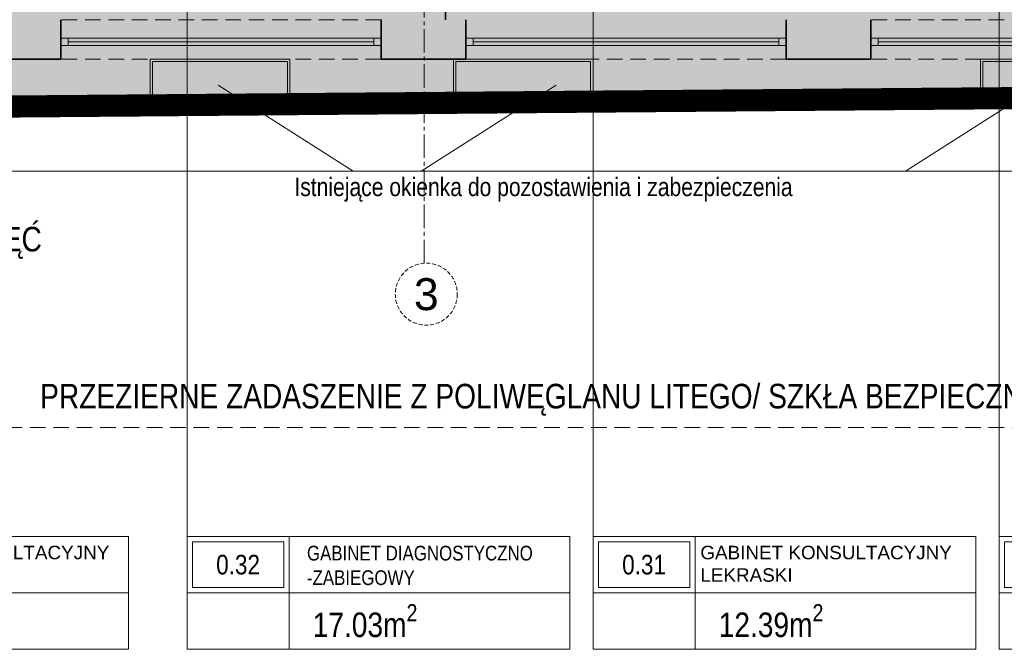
# Model space of a CAD drawing. Header units: millimetres. Extents: x -9409 to 0, y -5353 to 3057.
# Tile 27 of 256: x -7882 to -7079, y -3884 to -3371. Entities that reach past the tile are written whole.
import ezdxf
from ezdxf.enums import TextEntityAlignment as Align

# ---------------------------------------------------------------- set-up
doc = ezdxf.new("R2010")
doc.units = ezdxf.units.MM
for name, pattern in [('ACAD_ISO02W100', [15, 12, -3]), ('CACHE2', [4.7625, 3.175, -1.5875]), ('CENTER2', [28.575, 19.05, -3.175, 3.175, -3.175]), ('CONTINU', [0]), ('DASHED', [19.05, 12.7, -6.35]), ('DASHED2', [0.375, 0.25, -0.125])]:
    doc.linetypes.add(name, pattern=pattern)
doc.layers.add('72', color=1, linetype='Continuous')
for name, color, linetype, lineweight in [('A-AREA-____-IDEN', 81, 'Continuous', 5), ('A-AREA-IDEN', 7, 'Continuous', 9), ('SQ_HATCH', 140, 'Continuous', 13), ('SQ_ISTN.Ściany', 140, 'Continuous', 35), ('SQ_Opisy', 7, 'Continuous', 18), ('SQ_Osie', 220, 'CENTER2', 9), ('SQ_PROJ.Ściany', 7, 'Continuous', 35), ('SQ_TECHNOLOGIA', 251, 'Continuous', 9), ('SQ_ZAKRES_OPRACOWANIA', 7, 'ACAD_ISO02W100', 20)]:
    doc.layers.add(name, color=color, linetype=linetype, lineweight=lineweight)
doc.layers.add('SQ_STOLARKA ISTNIEJĄCA', color=7, linetype='Continuous', lineweight=9, true_color=0x575757)
doc.layers.add('SQ_Widok', color=7, linetype='DASHED', lineweight=15, true_color=0x474747)
doc.styles.add('Arial Narrow_2', font='ARIALN.TTF', dxfattribs={"height": 20})
doc.styles.get("Standard").update_dxf_attribs({"font": 'arial.ttf'})

# ---------------------------------------------------------------- blocks, each defined once
blk = doc.blocks.new('ET_pom_prokocim 1_200 - SZEROKA --4287470-__- 0_00 parter')
at = {"layer": 'A-AREA-____-IDEN'}
blk.add_line((2.943, 0.629), (2.943, -1.377), dxfattribs=at)
blk.add_wipeout([(-3.629, 2.634), (10, 2.634), (10, -1.377), (-3.629, -1.377)])
for p, q in [((-3.629, -1.377), (-3.629, 2.634)), ((-3.629, 2.634), (10, 2.634)), ((0, 0.629), (0, 2.634)), ((10, 2.634), (10, -1.377)), ((-3.629, 0.629), (0, 0.629)), ((0, 0.629), (0, -1.377)), ((10, 0.629), (0, 0.629)), ((10, -1.377), (-3.629, -1.377))]:
    blk.add_line(p, q, dxfattribs=at)
blk.add_lwpolyline([(-3.441, 0.817), (-0.188, 0.817), (-0.188, 2.446), (-3.441, 2.446)], close=True, dxfattribs=at)
blk = doc.blocks.new('osie bud A')
at = {"layer": 'SQ_Osie'}
blk.add_line((24134.3, 19372.6), (24134.3, 17597.31), dxfattribs=at)
at = {"layer": 'SQ_Osie', "linetype": 'ByBlock'}
blk.add_circle((24132.53, 19397.85), 25.25, dxfattribs=at)
at = {"layer": 'SQ_Osie'}
blk.add_text('3', height=26, rotation=180, dxfattribs=at).set_placement((24132.53, 19397.85), align=Align.MIDDLE_CENTER)
blk = doc.blocks.new('stan projektowany')
at = {"layer": 'SQ_HATCH'}
h = blk.add_hatch(dxfattribs=at)
h.set_pattern_fill('ANGLE')
h.set_pattern_definition([(0, (-10464.962, 6233.929), (0, 6.985), [5.08, -1.905]), (90, (-10464.962, 6233.929), (-6.985, 4e-16), [5.08, -1.905])])
h.paths.add_polyline_path([(-15233.14, 8198.65), (-15198.14, 8198.65), (-15176.65, 8198.65), (-15176.65, 8216.15), (-15144.65, 8216.15), (-15144.65, 8147.15), (-15144.65, 7886.15), (-15144.65, 7837.15), (-15144.65, 7734.77), (-15104.65, 7734.77), (-15104.65, 10535.59), (-15737.65, 10535.59), (-15737.65, 10615.59), (-15789.65, 10615.59), (-16075.65, 10615.59), (-16075.65, 9587.27), (-16120.11, 9587.27), (-16120.11, 9436.61), (-16071.65, 9436.61), (-16071.65, 9307.59), (-16259.65, 9307.59), (-16259.65, 8898.65), (-16704.65, 8898.65), (-16704.65, 7768.15), (-16704.65, 7751.82), (-16685.57, 7751.82), (-16685.57, 7130.61), (-16718.15, 7131.63), (-16718.15, 7178.15), (-16999.65, 7178.15), (-16999.65, 7808.15), (-19394.65, 7808.15), (-19394.65, 6211.23), (-19462.48, 6211.23), (-19462.48, 5925.46), (-18509.26, 5925.46), (-18509.26, 6211.23), (-17103.03, 6223.02), (-17103.03, 5881.49), (-15104.65, 5873.27), (-15104.65, 7734.77), (-15144.65, 7734.77), (-15144.65, 7707.15), (-15176.65, 7707.15), (-15176.65, 7706.65), (-15176.65, 7706.65), (-15259.89, 7706.65), (-15259.87, 7706.75), (-15259.87, 7707.15), (-15292.71, 7707.15), (-15292.71, 7696.65), (-15292.7, 7696.65), (-15292.71, 7706.65), (-15297.71, 7706.65), (-15297.7, 7699.45, 0.414214), (-15297.4, 7699.15), (-15296.5, 7699.15, -0.414214), (-15296.2, 7698.85), (-15296.2, 7696.95, 0.527766), (-15295.86, 7696.59, -0.450501), (-15295.27, 7696.07, -0.414104), (-15295.79, 7695.54), (-15295.07, 7695.5), (-15295.79, 7695.54, -0.414323), (-15296.32, 7696.07, -0.409171), (-15295.87, 7696.65, -0.450389), (-15296.2, 7696.95), (-15296.2, 7698.85, 0.414214), (-15296.5, 7699.15), (-15297.4, 7699.15, -0.414214), (-15297.7, 7699.45), (-15297.71, 7706.65), (-15292.71, 7706.65), (-15292.71, 7707.15), (-15259.87, 7707.15), (-15259.87, 7734.77), (-15473.3, 7734.77), (-15473.3, 7771.14, -0.414214), (-15477.3, 7775.14, -1), (-15469.3, 7775.14, -0.414214), (-15473.3, 7771.14), (-15473.3, 7749.3), (-15457.7, 7749.3), (-15457.7, 7760.15), (-15457.96, 7760.19), (-15457.96, 7773.87), (-15457.96, 7787.54), (-15457.7, 7799.3), (-15457.7, 7787.58), (-15431.62, 7791.36, -0.038172), (-15427.99, 7791.64, -0.032853), (-15424.84, 7791.44, -0.057631), (-15419.72, 7790.17, -0.057695), (-15415.53, 7788.02, -0.068919), (-15411.87, 7784.77, -0.070278), (-15409.44, 7780.92, -0.066142), (-15408.18, 7776.69, -0.045653), (-15407.94, 7773.2, -0.032968), (-15408.15, 7770.68, -0.068737), (-15409.44, 7766.28, -0.070278), (-15411.87, 7762.43, -0.068919), (-15415.53, 7759.18, -0.057695), (-15419.72, 7757.03, -0.057631), (-15424.84, 7755.76, -0.032853), (-15427.99, 7755.56, -0.033182), (-15431.15, 7755.77), (-15457.7, 7760.15), (-15457.7, 7749.3), (-15473.3, 7749.3), (-15473.3, 7734.77), (-15259.87, 7734.77), (-15259.87, 7837.15), (-15259.9, 7837.15), (-15259.87, 7837.13), (-15176.65, 7837.15), (-15176.65, 7734.77), (-15144.65, 7734.77), (-15144.65, 7837.15), (-15144.65, 7886.15), (-15176.65, 7886.15), (-15176.65, 8147.15), (-15176.65, 8163.65), (-15198.14, 8163.65), (-15233.14, 8163.65)])
at = {"layer": 'SQ_ISTN.Ściany'}
for p, q in [((-17999.65, 6303.65), (-17999.65, 6283.15)), ((-18313.11, 6251.23), (-18313.11, 6283.23)), ((-18052.11, 6251.23), (-18052.11, 6283.23)), ((-17983.11, 6251.23), (-17983.11, 6283.23)), ((-17722.11, 6251.23), (-17722.11, 6283.23)), ((-17653.11, 6251.23), (-17653.11, 6283.23)), ((-18313.11, 6251.23), (-18382.11, 6251.23)), ((-17983.11, 6251.23), (-18052.11, 6251.23)), ((-17653.11, 6251.23), (-17722.11, 6251.23))]:
    blk.add_line(p, q, dxfattribs=at)
at = {"layer": 'SQ_STOLARKA ISTNIEJĄCA', "lineweight": 13}
for p, q in [((-18307.11, 6268.23), (-18058.11, 6268.23)), ((-17977.11, 6268.23), (-17728.11, 6268.23)), ((-17647.11, 6268.23), (-17398.11, 6268.23)), ((-18307.11, 6265.23), (-18058.11, 6265.23)), ((-18307.11, 6262.23), (-18058.11, 6262.23)), ((-17977.11, 6265.23), (-17728.11, 6265.23)), ((-17977.11, 6262.23), (-17728.11, 6262.23)), ((-17647.11, 6265.23), (-17398.11, 6265.23)), ((-17647.11, 6262.23), (-17398.11, 6262.23))]:
    blk.add_line(p, q, dxfattribs=at)
for points in [[(-18307.11, 6262.23), (-18307.11, 6268.23), (-18313.11, 6268.23), (-18313.11, 6262.23)], [(-18052.11, 6262.23), (-18052.11, 6268.23), (-18058.11, 6268.23), (-18058.11, 6262.23)], [(-17977.11, 6262.23), (-17977.11, 6268.23), (-17983.11, 6268.23), (-17983.11, 6262.23)], [(-17722.11, 6262.23), (-17722.11, 6268.23), (-17728.11, 6268.23), (-17728.11, 6262.23)], [(-17647.11, 6262.23), (-17647.11, 6268.23), (-17653.11, 6268.23), (-17653.11, 6262.23)], [(-18240.44, 6251.23), (-18126.59, 6251.23), (-18126.59, 6216.4), (-18240.44, 6216.4)], [(-17993.33, 6251.23), (-17879.47, 6251.23), (-17879.47, 6216.4), (-17993.33, 6216.4)], [(-17563.95, 6251.23), (-17450.09, 6251.23), (-17450.09, 6216.4), (-17563.95, 6216.4)], [(-18238.44, 6249.23), (-18128.59, 6249.23), (-18128.59, 6218.4), (-18238.44, 6218.4)], [(-17991.33, 6249.23), (-17881.47, 6249.23), (-17881.47, 6218.4), (-17991.33, 6218.4)], [(-17561.95, 6249.23), (-17452.09, 6249.23), (-17452.09, 6218.4), (-17561.95, 6218.4)]]:
    blk.add_lwpolyline(points, close=True, dxfattribs=at)
at = {"layer": 'SQ_Widok', "linetype": 'DASHED'}
blk.add_line((-18643.12, 5951.23), (-17032.52, 5951.21), dxfattribs=at)
at = {"layer": 'SQ_Widok'}
for points in [[(-18052.11, 6283.23), (-18313.11, 6283.23)], [(-17392.11, 6283.23), (-17653.11, 6283.23)], [(-18052.11, 6251.23), (-18313.11, 6251.23)], [(-17722.11, 6251.23), (-17983.11, 6251.23)], [(-17392.11, 6251.23), (-17653.11, 6251.23)]]:
    blk.add_lwpolyline(points, dxfattribs=at)
at = {"layer": 'SQ_Widok', "color": 250, "linetype": 'CONTINU', "true_color": 0x383838}
for points in [[(-18534.96, 6230), (-18424.96, 6160), (-17274.96, 6160)], [(-18184.96, 6230), (-18074.96, 6160)], [(-17909.47, 6230), (-18019.47, 6160)], [(-17514.96, 6230), (-17624.96, 6160)]]:
    blk.add_lwpolyline(points, dxfattribs=at)
at = {"layer": 'SQ_ZAKRES_OPRACOWANIA', "color": 251, "linetype": 'DASHED2', "ltscale": 100, "true_color": 0x636466, "const_width": 18}
blk.add_lwpolyline([(-15104.65, 10541.71), (-15104.65, 7946.16), (-14458.39, 7942.46), (-14458.39, 5881.49), (-17103.03, 5881.49), (-17103.03, 6223.02), (-18509.26, 6211.23), (-18509.26, 5925.46), (-19462.48, 5925.46), (-19462.48, 6211.23), (-19394.65, 6211.23), (-19394.65, 7808.15), (-16999.65, 7808.15), (-16999.65, 7178.15), (-16704.65, 7178.15), (-16704.65, 7768.15), (-16704.65, 8898.65), (-16259.65, 8898.65), (-16259.65, 9307.59), (-16071.65, 9307.59), (-16071.65, 9436.61)], dxfattribs=at)
at = {"layer": 'SQ_Osie', "linetype": 'CACHE2', "ltscale": 5, "rotation": 180}
blk.add_blockref('osie bud A', (6117.15, 25457.6), dxfattribs=at)
at = {"layer": 'A-AREA-IDEN', "insert": (-17919.9, 6144.82), "char_height": 15, "width": 466.6589, "attachment_point": 5, "style": 'Arial Narrow_2'}
blk.add_mtext('Istniejące okienka do pozostawienia i zabezpieczenia', dxfattribs=at)
at = {"layer": 'SQ_Opisy', "char_height": 20, "attachment_point": 5, "style": 'Arial Narrow_2'}
for s, insert, width in [('WEJŚCIE\\PIZBA PRZYJĘĆ ', (-18409.48, 6118.18), 306.1304), ('PRZEZIERNE ZADASZENIE Z POLIWĘGLANU LITEGO/ SZKŁA BEZPIECZNEGO', (-17904.21, 5973.7), 1164.5764)]:
    blk.add_mtext(s, dxfattribs=dict(at, insert=insert, width=width))
blk = doc.blocks.new('WYPOSAŻENIE')
at = {"layer": '72', "color": 30, "linetype": 'ACAD_ISO02W100', "lineweight": 9, "true_color": 0xf26722}
blk.add_lwpolyline([(5004.84, -3453.8, -0.22188), (7230.1, -3359.04), (7223.31, -3350.18)], format="xyb", dxfattribs=at)

msp = doc.modelspace()

# ---------------------------------------------------------------- hatches: boundary and pattern name
at = {"layer": 'SQ_HATCH'}
h = msp.add_hatch(dxfattribs=at)
h.set_pattern_fill('ANGLE')
h.set_pattern_definition([(0, (0, -3420.361), (0, 6.985), [5.08, -1.905]), (90, (0, -3420.361), (-6.985, 4e-16), [5.08, -1.905])])
h.paths.add_polyline_path([(-4768.17, -1455.64), (-4733.17, -1455.64), (-4711.69, -1455.64), (-4711.69, -1438.14), (-4679.69, -1438.14), (-4679.69, -1507.14), (-4679.69, -1768.14), (-4679.69, -1817.14), (-4679.69, -1919.52), (-4639.69, -1919.52), (-4639.69, 881.3), (-5272.69, 881.3), (-5272.69, 961.3), (-5324.69, 961.3), (-5610.69, 961.3), (-5610.69, -67.02), (-5655.15, -67.02), (-5655.15, -217.68), (-5606.69, -217.68), (-5606.69, -346.7), (-5794.69, -346.7), (-5794.69, -755.64), (-6239.69, -755.64), (-6239.69, -1886.14), (-6239.69, -1902.47), (-6220.6, -1902.47), (-6220.6, -2523.68), (-6253.19, -2522.66), (-6253.19, -2476.14), (-6534.69, -2476.14), (-6534.69, -1846.14), (-8929.69, -1846.14), (-8929.69, -3443.06), (-8997.52, -3443.06), (-8997.52, -3728.83), (-8044.3, -3728.83), (-8044.3, -3443.06), (-6638.07, -3431.27), (-6638.07, -3772.8), (-4639.69, -3781.02), (-4639.69, -1919.52), (-4679.69, -1919.52), (-4679.69, -1947.14), (-4711.69, -1947.14), (-4711.69, -1947.64), (-4711.69, -1947.64), (-4794.93, -1947.64), (-4794.91, -1947.54), (-4794.91, -1947.14), (-4827.74, -1947.14), (-4827.74, -1957.64), (-4827.74, -1957.64), (-4827.74, -1947.64), (-4832.74, -1947.64), (-4832.74, -1954.84, 0.414214), (-4832.44, -1955.14), (-4831.54, -1955.14, -0.414214), (-4831.24, -1955.44), (-4831.24, -1957.34, 0.527766), (-4830.9, -1957.7, -0.450501), (-4830.3, -1958.22, -0.414104), (-4830.83, -1958.75), (-4830.11, -1958.79), (-4830.83, -1958.75, -0.414323), (-4831.36, -1958.22, -0.409171), (-4830.9, -1957.64, -0.450389), (-4831.24, -1957.34), (-4831.24, -1955.44, 0.414214), (-4831.54, -1955.14), (-4832.44, -1955.14, -0.414214), (-4832.74, -1954.84), (-4832.74, -1947.64), (-4827.74, -1947.64), (-4827.74, -1947.14), (-4794.91, -1947.14), (-4794.91, -1919.52), (-5008.34, -1919.52), (-5008.34, -1883.15, -0.414214), (-5012.34, -1879.15, -1), (-5004.34, -1879.15, -0.414214), (-5008.34, -1883.15), (-5008.34, -1904.99), (-4992.74, -1904.99), (-4992.74, -1894.14), (-4992.99, -1894.1), (-4992.99, -1880.42), (-4992.99, -1866.75), (-4992.74, -1854.99), (-4992.74, -1866.71), (-4966.66, -1862.93, -0.038172), (-4963.03, -1862.65, -0.032853), (-4959.88, -1862.85, -0.057631), (-4954.76, -1864.12, -0.057695), (-4950.57, -1866.27, -0.068919), (-4946.91, -1869.52, -0.070278), (-4944.47, -1873.37, -0.066142), (-4943.21, -1877.6, -0.045653), (-4942.98, -1881.09, -0.032968), (-4943.19, -1883.61, -0.068737), (-4944.47, -1888.01, -0.070278), (-4946.91, -1891.86, -0.068919), (-4950.57, -1895.11, -0.057695), (-4954.76, -1897.26, -0.057631), (-4959.88, -1898.53, -0.032853), (-4963.03, -1898.73, -0.033182), (-4966.19, -1898.52), (-4992.74, -1894.14), (-4992.74, -1904.99), (-5008.34, -1904.99), (-5008.34, -1919.52), (-4794.91, -1919.52), (-4794.91, -1817.14), (-4794.93, -1817.14), (-4794.91, -1817.16), (-4711.69, -1817.14), (-4711.69, -1919.52), (-4679.69, -1919.52), (-4679.69, -1817.14), (-4679.69, -1768.14), (-4711.69, -1768.14), (-4711.69, -1507.14), (-4711.69, -1490.64), (-4733.17, -1490.64), (-4768.17, -1490.64)])

# ---------------------------------------------------------------- block references
at = {"layer": 'A-AREA-____-IDEN', "lineweight": 18, "xscale": 22.88, "yscale": 22.88, "zscale": 22.88}
for p in [(-8021.95, -3852.21), (-7662.27, -3852.21), (-7331.47, -3852.21), (-7000.68, -3852.21)]:
    msp.add_blockref('ET_pom_prokocim 1_200 - SZEROKA --4287470-__- 0_00 parter', p, dxfattribs=at)
at = {"layer": 'SQ_ISTN.Ściany'}
msp.add_blockref('stan projektowany', (10464.96, -9654.29), dxfattribs=at)
at = {"layer": 'SQ_TECHNOLOGIA'}
msp.add_blockref('WYPOSAŻENIE', (-13165.94, 0), dxfattribs=at)

# ---------------------------------------------------------------- next in the draw order: linework, layer by layer
at = {"layer": 'A-AREA-____-IDEN'}
for p, q in [((-7745.3, -3883.71), (-7745.3, -2994.24)), ((-7414.51, -3883.71), (-7414.51, -3108.34)), ((-7083.71, -3883.71), (-7083.71, -3108.34))]:
    msp.add_line(p, q, dxfattribs=at)

# ---------------------------------------------------------------- next in the draw order: texts
at = {"layer": 'SQ_Opisy', "color": 7, "lineweight": 13}
for s, insert, char_height, width, attachment_point in [('\\pxql;GABINET KONSULTACYJNY LEKRASKI ', (-8013.6, -3799.4), 11, 221.2469, 1), ('{\\fArial Narrow|b0|i0|c238|p34;\\C256;GABINET DIAGNOSTYCZNO -ZABIEGOWY}', (-7647.68, -3799.4), 12, 221.2469, 1), ('\\pxql;GABINET KONSULTACYJNY LEKRASKI ', (-7327.14, -3799.4), 11, 221.2469, 1), ('{\\fArial Narrow|b0|i0|c238|p34;\\C256;0.32}', (-7703.78, -3814.89), 16, 219.5957, 5), ('{\\fArial Narrow|b0|i0|c238|p34;\\C256;0.31}', (-7372.99, -3814.89), 16, 219.5957, 5)]:
    msp.add_mtext(s, dxfattribs=dict(at, insert=insert, char_height=char_height, width=width, attachment_point=attachment_point))
at = {"layer": 'SQ_PROJ.Ściany', "char_height": 20, "attachment_point": 1, "style": 'Arial Narrow_2'}
for s, insert in [('\\A1;17.03m{\\H0.7x;\\S2^ ;}', (-7642.98, -3846.97)), ('\\A1;12.39m{\\H0.7x;\\S2^ ;}', (-7312.18, -3846.97))]:
    msp.add_mtext(s, dxfattribs=dict(at, insert=insert))

doc.saveas('drawing.dxf')
